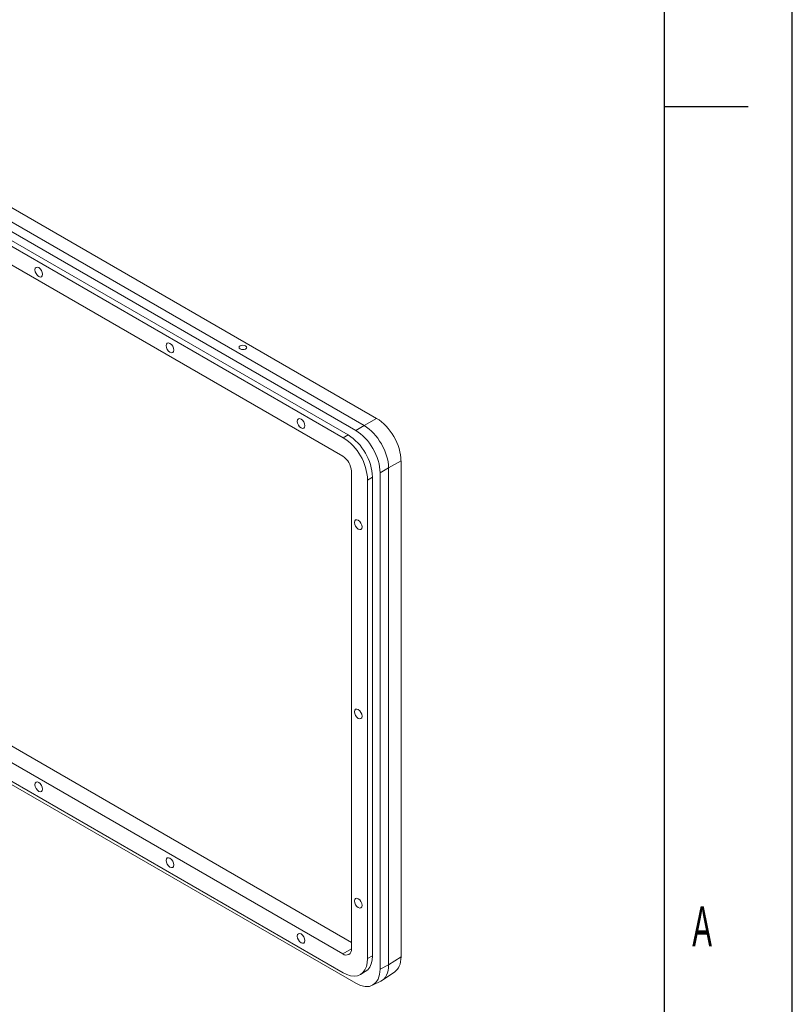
# Model space of a CAD drawing. Header units: inches. Extents: x 0 to 11, y 0 to 8.5.
# Tile 7 of 8: x 9.2 to 11, y 2.1 to 4.4. Entities that reach past the tile are written whole.
import ezdxf

# ---------------------------------------------------------------- set-up
doc = ezdxf.new("R2010")
doc.units = ezdxf.units.IN
doc.header["$MEASUREMENT"] = 0
doc.layers.add('SLD-0', color=7, linetype='Continuous')
doc.styles.add('SLDTEXTSTYLE6', font='TXT', dxfattribs={"width": 0.552632})

msp = doc.modelspace()

# ---------------------------------------------------------------- linework, layer by layer
at = {"color": 7, "linetype": 'Continuous', "lineweight": 15}
for p, q in [((9.9933, 3.4834), (8.5242, 4.3314)), ((10.0227, 3.5003), (8.5557, 4.3472)), ((9.9736, 3.472), (8.5058, 4.3193)), ((9.9555, 3.4616), (8.5239, 4.288)), ((9.944, 3.4549), (8.5125, 4.2814)), ((9.9431, 3.4116), (8.5133, 4.237)), ((9.9933, 3.4834), (10.0227, 3.5003)), ((9.9736, 3.472), (9.9933, 3.4834)), ((9.944, 3.4549), (9.9555, 3.4616)), ((10.0507, 3.3839), (10.031, 3.3726)), ((10.0801, 3.4009), (10.0507, 3.3839)), ((10.0507, 2.2152), (10.0507, 3.3839)), ((10.0801, 2.2346), (10.0801, 3.4009)), ((9.9634, 2.253), (9.9634, 3.3764)), ((10.0129, 3.3621), (10.0014, 3.3554)), ((10.0129, 2.2367), (10.0129, 3.3621)), ((10.031, 2.2053), (10.031, 3.3726)), ((10.0014, 2.23), (10.0014, 3.3554)), ((8.5469, 3.086), (9.9634, 2.2683)), ((8.5133, 3.0667), (9.9431, 2.2413)), ((8.5058, 3.0195), (9.9736, 2.1722)), ((8.5125, 3.0233), (9.944, 2.1969)), ((9.9431, 2.2413), (9.9634, 2.253)), ((10.0014, 2.23), (10.0129, 2.2367)), ((10.0507, 2.2152), (10.0801, 2.2346)), ((9.9846, 2.1929), (9.9961, 2.1995)), ((10.031, 2.2053), (10.0507, 2.2152)), ((10.0127, 2.1674), (10.0324, 2.1772)), ((10.0352, 2.1788), (10.0647, 2.1983))]:
    msp.add_line(p, q, dxfattribs=at)
at = {"color": 7, "linetype": 'Continuous', "lineweight": 15, "flags": 128}
for points in [[(9.2372, 3.8392), (9.2365, 3.8435), (9.2346, 3.8481), (9.2317, 3.852), (9.2282, 3.8548), (9.2248, 3.856), (9.2218, 3.8554), (9.2199, 3.8532), (9.2192, 3.8496), (9.2199, 3.8452), (9.2218, 3.8407), (9.2248, 3.8367), (9.2282, 3.834), (9.2317, 3.8328), (9.2346, 3.8333), (9.2365, 3.8356), (9.2372, 3.8392)], [(9.5457, 3.6611), (9.545, 3.6655), (9.5431, 3.67), (9.5401, 3.6739), (9.5367, 3.6767), (9.5332, 3.6779), (9.5303, 3.6773), (9.5284, 3.6751), (9.5277, 3.6715), (9.5284, 3.6671), (9.5303, 3.6626), (9.5332, 3.6587), (9.5367, 3.6559), (9.5401, 3.6547), (9.5431, 3.6553), (9.545, 3.6575), (9.5457, 3.6611)], [(9.7017, 3.6638), (9.7046, 3.6626), (9.7081, 3.6622), (9.7115, 3.6625), (9.7144, 3.6635), (9.7164, 3.6651), (9.7171, 3.667), (9.7164, 3.6689), (9.7144, 3.6706), (9.7115, 3.6718), (9.7081, 3.6722), (9.7046, 3.6719), (9.7017, 3.6709), (9.6998, 3.6693), (9.6991, 3.6674), (9.6998, 3.6654), (9.7017, 3.6638)], [(9.8542, 3.483), (9.8535, 3.4874), (9.8515, 3.4919), (9.8486, 3.4958), (9.8452, 3.4986), (9.8417, 3.4998), (9.8388, 3.4993), (9.8368, 3.497), (9.8362, 3.4934), (9.8368, 3.489), (9.8388, 3.4845), (9.8417, 3.4806), (9.8452, 3.4778), (9.8486, 3.4766), (9.8515, 3.4772), (9.8535, 3.4794), (9.8542, 3.483)], [(9.9885, 3.2452), (9.9878, 3.2496), (9.9859, 3.2541), (9.983, 3.258), (9.9795, 3.2608), (9.9761, 3.262), (9.9731, 3.2615), (9.9712, 3.2592), (9.9705, 3.2556), (9.9712, 3.2512), (9.9731, 3.2467), (9.9761, 3.2428), (9.9795, 3.24), (9.983, 3.2388), (9.9859, 3.2394), (9.9878, 3.2416), (9.9885, 3.2452)], [(9.9885, 2.8002), (9.9878, 2.8046), (9.9859, 2.8091), (9.983, 2.813), (9.9795, 2.8158), (9.9761, 2.817), (9.9731, 2.8164), (9.9712, 2.8142), (9.9705, 2.8106), (9.9712, 2.8062), (9.9731, 2.8017), (9.9761, 2.7978), (9.9795, 2.795), (9.983, 2.7938), (9.9859, 2.7944), (9.9878, 2.7966), (9.9885, 2.8002)], [(9.2372, 2.6286), (9.2365, 2.633), (9.2346, 2.6375), (9.2317, 2.6415), (9.2282, 2.6443), (9.2248, 2.6455), (9.2218, 2.6449), (9.2199, 2.6426), (9.2192, 2.6391), (9.2199, 2.6347), (9.2218, 2.6302), (9.2248, 2.6262), (9.2282, 2.6234), (9.2317, 2.6222), (9.2346, 2.6228), (9.2365, 2.6251), (9.2372, 2.6286)], [(9.5457, 2.4506), (9.545, 2.4549), (9.5431, 2.4595), (9.5401, 2.4634), (9.5367, 2.4662), (9.5332, 2.4674), (9.5303, 2.4668), (9.5284, 2.4646), (9.5277, 2.461), (9.5284, 2.4566), (9.5303, 2.4521), (9.5332, 2.4481), (9.5367, 2.4454), (9.5401, 2.4442), (9.5431, 2.4447), (9.545, 2.447), (9.5457, 2.4506)], [(9.9885, 2.3552), (9.9878, 2.3596), (9.9859, 2.3641), (9.983, 2.368), (9.9795, 2.3708), (9.9761, 2.372), (9.9731, 2.3714), (9.9712, 2.3692), (9.9705, 2.3656), (9.9712, 2.3612), (9.9731, 2.3567), (9.9761, 2.3528), (9.9795, 2.35), (9.983, 2.3488), (9.9859, 2.3493), (9.9878, 2.3516), (9.9885, 2.3552)], [(9.8542, 2.2725), (9.8535, 2.2769), (9.8515, 2.2814), (9.8486, 2.2853), (9.8452, 2.2881), (9.8417, 2.2893), (9.8388, 2.2887), (9.8368, 2.2865), (9.8362, 2.2829), (9.8368, 2.2785), (9.8388, 2.274), (9.8417, 2.2701), (9.8452, 2.2673), (9.8486, 2.2661), (9.8515, 2.2667), (9.8535, 2.2689), (9.8542, 2.2725)], [(9.944, 2.1969), (9.953, 2.1925), (9.9617, 2.1899), (9.9701, 2.189), (9.9778, 2.19), (9.9846, 2.1929), (9.9905, 2.1974), (9.9952, 2.2035), (9.9986, 2.2112), (10.0007, 2.2201), (10.0014, 2.23)], [(10.0129, 2.2367), (10.0122, 2.2267), (10.0101, 2.2178), (10.0067, 2.2102), (10.002, 2.204), (9.9961, 2.1995), (9.9961, 2.1995)]]:
    msp.add_lwpolyline(points, dxfattribs=at)
at = {"color": 7, "linetype": 'Continuous', "lineweight": 15}
for centre, radius, start, end in [((9.8776, 3.3503), 0.124, 2.3869, 57.6131), ((9.8891, 3.3569), 0.124, 2.3869, 57.6131), ((9.9193, 3.3743), 0.0442, 2.6055, 57.3945), ((9.951, 2.251), 0.0126, 230.7967, 9.214)]:
    msp.add_arc(centre, radius, start, end, dxfattribs=at)
for centre, major_axis, ratio, start_param, end_param in [((10.0226, 3.434), (-0.0406, 0.0704), 0.578085, 3.927681, 5.49726), ((9.9932, 3.417), (-0.0406, 0.0704), 0.578085, 3.927681, 5.49726), ((9.9735, 3.4057), (-0.0406, 0.0704), 0.578085, 3.927681, 5.49726), ((10.0226, 2.2679), (-0.0407, 0.0705), 0.576679, 3.17646, 3.926463), ((9.9735, 2.2386), (-0.0407, 0.0705), 0.576679, 2.356885, 3.926463), ((9.9932, 2.2484), (-0.0407, 0.0705), 0.576679, 3.106726, 3.926463)]:
    msp.add_ellipse(centre, major_axis=major_axis, ratio=ratio, start_param=start_param, end_param=end_param, dxfattribs=at)
at = {"layer": 'SLD-0', "color": 179, "linetype": 'Continuous'}
for p, q in [((11, 0), (11, 8.5)), ((10.7, 0.404), (10.7, 8.0635))]:
    msp.add_line(p, q, dxfattribs=at)
at = {"layer": 'SLD-0'}
for p, q in [((10.7, 4.2337), (10.8969, 4.2337)), ((11, 4.2337), (11.0004, 4.2337))]:
    msp.add_line(p, q, dxfattribs=at)

# ---------------------------------------------------------------- texts
at = {"layer": 'SLD-0', "insert": (10.7652, 2.3531), "char_height": 0.0938, "attachment_point": 1, "style": 'SLDTEXTSTYLE6'}
msp.add_mtext('A', dxfattribs=at)

doc.saveas('drawing.dxf')
